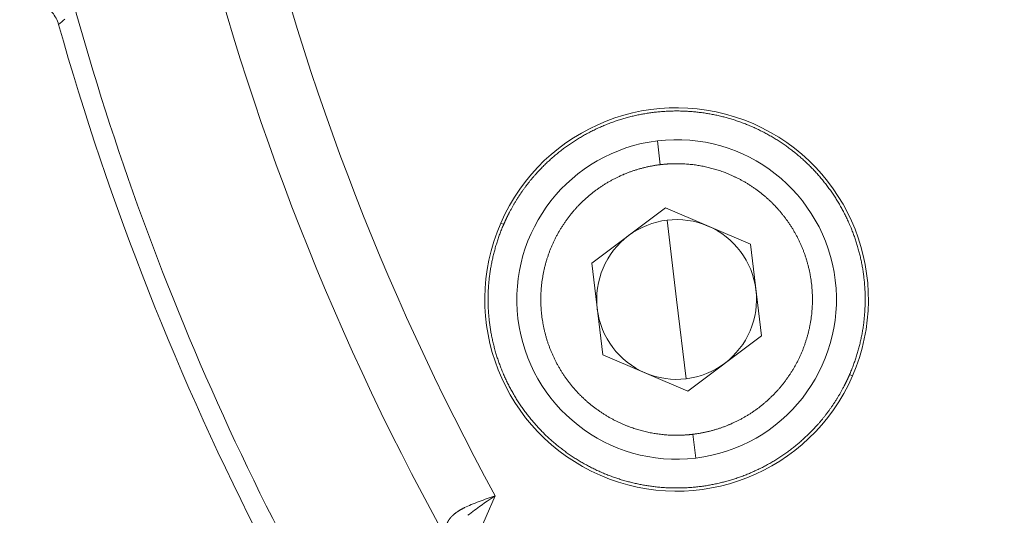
# Model space of a CAD drawing. Header units: millimetres. Extents: x 5437 to 18441, y -4466 to 3128.
# Tile 93 of 256: x 8410 to 8441, y -2816 to -2801. Entities that reach past the tile are written whole.
import ezdxf

# ---------------------------------------------------------------- set-up
doc = ezdxf.new("R2010")
doc.units = ezdxf.units.MM
doc.layers.add('1', color=7, linetype='Continuous', true_color=0xffffff)
doc.dimstyles.get("Standard").update_dxf_attribs({"dimtxt": 0.18, "dimasz": 0.18, "dimexe": 0.18, "dimexo": 0.0625, "dimgap": 0.09, "dimtad": 0, "dimtih": 1, "dimtoh": 1, "dimdec": 4, "dimzin": 0, "dimdsep": 46, "dimtxsty": 'Standard', "dimcen": 0.09, "dimadec": 0, "dimazin": 0, "dimtfac": 1, "dimtdec": 4, "dimtofl": 0, "dimtmove": 0, "dimatfit": 3, "dimfxl": 1, "dimtolj": 1, "dimtzin": 0, "dimarcsym": 0})

# ---------------------------------------------------------------- blocks, each defined once
blk = doc.blocks.new('*D53')
at = {"color": 0, "lineweight": -2, "transparency": 16777216}
for p, q in [((10989.431, -2154.415), (10692.917, -2240.821)), ((11069.431, -2154.415), (10989.431, -2154.415)), ((8443.39, -2896.322), (8443.57, -2896.322)), ((8443.48, -2896.412), (8443.48, -2896.232))]:
    blk.add_line(p, q, dxfattribs=at)
at = {"color": 0, "lineweight": 20, "transparency": 16777216}
blk.add_solid([(10689.187, -2228.02), (10696.648, -2253.622), (10616.112, -2263.203)], dxfattribs=at)
at = {"layer": 'Defpoints', "color": 0, "lineweight": 20, "transparency": 16777216}
for p in [(10616.112, -2263.203), (6270.848, -3529.44)]:
    blk.add_point(p, dxfattribs=at)
at = {"color": 0, "lineweight": 20, "transparency": 16777216, "insert": (11249.521, -2154.415), "char_height": 80, "attachment_point": 5}
blk.add_mtext('\\A1;R2260', dxfattribs=at)
blk = doc.blocks.new('*D54')
at = {"color": 0, "lineweight": -2, "transparency": 16777216}
blk.add_line((7492.685, -2896.322), (7463.516, -2896.322), dxfattribs=at)
at = {"color": 0, "lineweight": -3, "transparency": 16777216}
for start, end in [(14.724706, 87.329624), (101.590205, 175.275294)]:
    blk.add_arc((8434.119, -2896.322), 970.423, start, end, dxfattribs=at)
at = {"color": 0, "lineweight": 20, "transparency": 16777216}
for points in [[(9385.695, -2646.81), (9359.647, -2652.519), (9389.799, -2727.809)], [(7480.316, -2816.939), (7453.672, -2815.84), (7463.696, -2896.322)]]:
    blk.add_solid(points, dxfattribs=at)
at = {"layer": 'Defpoints', "color": 0, "lineweight": 20, "transparency": 16777216}
for p in [(7900.863, -2085.545), (10671.817, -2501.755), (7492.748, -2896.322), (7740.501, -2896.322), (8434.119, -2896.322)]:
    blk.add_point(p, dxfattribs=at)
at = {"color": 0, "lineweight": 20, "transparency": 16777216, "insert": (8359.241, -1928.792), "char_height": 80, "attachment_point": 5}
blk.add_mtext('\\A1;165%%D', dxfattribs=at)

msp = doc.modelspace()

# ---------------------------------------------------------------- linework, layer by layer
at = {"color": 7, "lineweight": 20}
msp.add_arc((8443.47995, -2896.41157), 893, 10.1099821, 350.11198757, dxfattribs=at)
at = {"layer": '1', "color": 0, "lineweight": 20}
for p, q in [((8429.80479, -2804.49592), (8429.89481, -2805.24049)), ((8427.74976, -2808.3269), (8430.05844, -2806.59389)), ((8430.05844, -2806.59389), (8432.71361, -2807.72675)), ((8430.40494, -2809.45977), (8430.10486, -2806.97784)), ((8424.90166, -2807.06939), (8424.99338, -2807.10923)), ((8432.71361, -2807.72675), (8433.06011, -2810.59263)), ((8428.09626, -2811.19278), (8427.74976, -2808.3269)), ((8430.70501, -2811.94169), (8430.40494, -2809.45977)), ((8433.06011, -2810.59263), (8430.75143, -2812.32565)), ((8430.75143, -2812.32565), (8428.09626, -2811.19278)), ((8435.81649, -2811.8103), (8435.90822, -2811.85014)), ((8431.00509, -2814.42362), (8430.91506, -2813.67904)), ((8424.72622, -2815.60154), (8422.78445, -2820.072))]:
    msp.add_line(p, q, dxfattribs=at)
for centre, radius, start, end in [((8495.27522, -2777.08546), 80.37817, 177.1856145, 208.6322405), ((8495.27522, -2777.08546), 82.36106, 177.5117355, 208.8132012), ((8495.27522, -2777.08546), 86.87162, 192.1545568, 210.9649755), ((8495.27522, -2777.08546), 87.5, 195.7585582, 207.2857271), ((8430.40494, -2809.45977), 6, 336.52205, 156.52205), ((8430.40494, -2809.45977), 5, 96.893839, 276.893839), ((8430.40494, -2809.45977), 5, 276.893839, 96.893839), ((8430.40494, -2809.45977), 2.5, 96.893839, 126.893839), ((8430.40494, -2809.45977), 2.5, 66.893839, 96.893839), ((8430.40494, -2809.45977), 6, 156.52205, 336.52205), ((8430.40494, -2809.45977), 2.5, 6.893839, 66.893839), ((8430.40494, -2809.45977), 2.5, 126.893839, 186.893839), ((8430.40494, -2809.45977), 2.5, 306.893839, 6.893839), ((8430.40494, -2809.45977), 2.5, 186.893839, 246.893839), ((8430.40494, -2809.45977), 2.5, 276.893839, 306.893839), ((8430.40494, -2809.45977), 2.5, 246.893839, 276.893839)]:
    msp.add_arc(centre, radius, start, end, dxfattribs=at)
for points, degree, knots in [([(8411.06384, -2800.84874), (8411.04481, -2800.78146), (8411.01869, -2800.71619), (8410.95343, -2800.5925), (8410.91429, -2800.5341), (8410.82471, -2800.42672), (8410.77427, -2800.37774), (8410.66429, -2800.29137), (8410.60476, -2800.25397), (8410.54198, -2800.22318)], 3, [0, 0, 0, 0, 0.25, 0.25, 0.5, 0.5, 0.75, 0.75, 1, 1, 1, 1]), ([(8435.8165, -2811.8103), (8436.05353, -2811.26459), (8436.22178, -2810.68899), (8436.3162, -2810.09504), (8436.3533, -2808.89625), (8436.09175, -2807.72576), (8435.88747, -2807.16011), (8435.34079, -2806.09258), (8434.5463, -2805.19412), (8434.09416, -2804.79755), (8433.09977, -2804.12699), (8431.97007, -2803.72418), (8431.38261, -2803.5954), (8430.18801, -2803.48871), (8429.00429, -2803.68181), (8428.42773, -2803.85287), (8427.33024, -2804.3366), (8426.38713, -2805.07755), (8425.96496, -2805.50588), (8425.51753, -2806.09269), (8425.16831, -2806.73653), (8425.10633, -2806.85919), (8425.04802, -2806.98342), (8424.99338, -2807.10923)], 5, [0, 0, 0, 0, 0, 0, 0.16049965, 0.16049965, 0.16049965, 0.3209993, 0.3209993, 0.3209993, 0.48149895, 0.48149895, 0.48149895, 0.6419986, 0.6419986, 0.6419986, 0.80249825, 0.80249825, 0.80249825, 0.96299789, 0.96299789, 0.96299789, 1, 1, 1, 1, 1, 1]), ([(8429.89481, -2805.24049), (8429.49375, -2805.28898), (8429.09846, -2805.38512), (8428.71646, -2805.52802), (8427.99377, -2805.90181), (8427.37878, -2806.43454), (8427.10451, -2806.73639), (8426.63295, -2807.39944), (8426.32989, -2808.15453), (8426.22414, -2808.54843), (8426.10824, -2809.35377), (8426.18429, -2810.16385), (8426.27049, -2810.56248), (8426.53595, -2811.3316), (8426.97424, -2812.01709), (8427.2333, -2812.3321), (8427.82127, -2812.89451), (8428.52465, -2813.30348), (8428.89914, -2813.46503), (8429.5272, -2813.65103), (8430.17627, -2813.71437), (8430.42354, -2813.72047), (8430.67037, -2813.70862), (8430.91506, -2813.67904)], 5, [0, 0, 0, 0, 0, 0, 0.15128329, 0.15128329, 0.15128329, 0.30256658, 0.30256658, 0.30256658, 0.45384987, 0.45384987, 0.45384987, 0.60513315, 0.60513315, 0.60513315, 0.75641644, 0.75641644, 0.75641644, 0.90769973, 0.90769973, 0.90769973, 1, 1, 1, 1, 1, 1]), ([(8430.91506, -2813.67904), (8431.31612, -2813.63055), (8431.71141, -2813.53441), (8432.09341, -2813.39151), (8432.81611, -2813.01772), (8433.43109, -2812.48499), (8433.70536, -2812.18314), (8434.17692, -2811.52009), (8434.47998, -2810.765), (8434.58573, -2810.3711), (8434.70163, -2809.56576), (8434.62558, -2808.75569), (8434.53938, -2808.35705), (8434.27392, -2807.58794), (8433.83563, -2806.90244), (8433.57657, -2806.58743), (8432.98861, -2806.02503), (8432.28522, -2805.61606), (8431.91074, -2805.4545), (8431.28267, -2805.26851), (8430.6336, -2805.20516), (8430.38633, -2805.19906), (8430.1395, -2805.21091), (8429.89481, -2805.24049)], 5, [0, 0, 0, 0, 0, 0, 0.15128329, 0.15128329, 0.15128329, 0.30256658, 0.30256658, 0.30256658, 0.45384987, 0.45384987, 0.45384987, 0.60513315, 0.60513315, 0.60513315, 0.75641644, 0.75641644, 0.75641644, 0.90769973, 0.90769973, 0.90769973, 1, 1, 1, 1, 1, 1]), ([(8424.99338, -2807.10923), (8424.75634, -2807.65495), (8424.5881, -2808.23054), (8424.49367, -2808.82449), (8424.45657, -2810.02328), (8424.71812, -2811.19377), (8424.9224, -2811.75942), (8425.46908, -2812.82695), (8426.26358, -2813.72541), (8426.71571, -2814.12198), (8427.71011, -2814.79254), (8428.8398, -2815.19535), (8429.42726, -2815.32413), (8430.62187, -2815.43083), (8431.80558, -2815.23773), (8432.38215, -2815.06666), (8433.47963, -2814.58293), (8434.42274, -2813.84199), (8434.84491, -2813.41365), (8435.29234, -2812.82684), (8435.64156, -2812.183), (8435.70355, -2812.06034), (8435.76185, -2811.93611), (8435.8165, -2811.8103)], 5, [0, 0, 0, 0, 0, 0, 0.16049965, 0.16049965, 0.16049965, 0.3209993, 0.3209993, 0.3209993, 0.48149895, 0.48149895, 0.48149895, 0.6419986, 0.6419986, 0.6419986, 0.80249825, 0.80249825, 0.80249825, 0.96299789, 0.96299789, 0.96299789, 1, 1, 1, 1, 1, 1]), ([(8423.21887, -2816.48105), (8423.22014, -2816.47751), (8423.2227, -2816.47042), (8423.22682, -2816.45988), (8423.23116, -2816.44937), (8423.23573, -2816.43892), (8423.24055, -2816.42851), (8423.2456, -2816.41815), (8423.25089, -2816.40784), (8423.25642, -2816.39757), (8423.2622, -2816.38734), (8423.26821, -2816.37716), (8423.27447, -2816.36703), (8423.28098, -2816.35693), (8423.28773, -2816.34688), (8423.29473, -2816.33687), (8423.30197, -2816.32691), (8423.30947, -2816.31698), (8423.31722, -2816.30709), (8423.32522, -2816.29724), (8423.33348, -2816.28743), (8423.34198, -2816.27765), (8423.35075, -2816.26792), (8423.35976, -2816.25822), (8423.36904, -2816.24855), (8423.37857, -2816.23893), (8423.38836, -2816.22934), (8423.39841, -2816.21978), (8423.40872, -2816.21026), (8423.41929, -2816.20077), (8423.43012, -2816.19131), (8423.44121, -2816.18189), (8423.45257, -2816.1725), (8423.46419, -2816.16314), (8423.47607, -2816.15382), (8423.48821, -2816.14452), (8423.50062, -2816.13526), (8423.51329, -2816.12603), (8423.52623, -2816.11683), (8423.53943, -2816.10766), (8423.5529, -2816.09852), (8423.56664, -2816.08942), (8423.58064, -2816.08034), (8423.5949, -2816.07129), (8423.60943, -2816.06227), (8423.62423, -2816.05328), (8423.63929, -2816.04432), (8423.65462, -2816.0354), (8423.67021, -2816.0265), (8423.68607, -2816.01763), (8423.70219, -2816.00879), (8423.71857, -2815.99998), (8423.73522, -2815.9912), (8423.75212, -2815.98245), (8423.76357, -2815.97666), (8423.76931, -2815.97376)], 3, [0, 0, 0, 0, 0.01744294, 0.03491541, 0.05241907, 0.06995552, 0.08752639, 0.10513329, 0.1227778, 0.14046151, 0.15818601, 0.17595284, 0.19376357, 0.21161973, 0.22952286, 0.24747447, 0.26547606, 0.28352912, 0.30163514, 0.31979558, 0.33801188, 0.35628549, 0.37461782, 0.39301029, 0.41146429, 0.42998121, 0.4485624, 0.46720922, 0.485923, 0.50470507, 0.52355672, 0.54247926, 0.56147395, 0.58054206, 0.59968484, 0.6189035, 0.63819927, 0.65757334, 0.67702689, 0.6965611, 0.71617712, 0.73587608, 0.75565911, 0.77552731, 0.79548177, 0.81552356, 0.83565376, 0.8558734, 0.87618352, 0.89658512, 0.91707922, 0.93766679, 0.95834881, 0.97912623, 1, 1, 1, 1]), ([(8424.28725, -2815.90613), (8424.21482, -2815.95592), (8424.14389, -2816.00636), (8424.00647, -2816.10916), (8423.93998, -2816.16153), (8423.87635, -2816.21513)], 3, [0, 0, 0, 0, 0.5, 0.5, 1, 1, 1, 1])]:
    msp.add_open_spline(points, degree=degree, knots=knots, dxfattribs=at)
for points in [[(8411.2626, -2800.68462), (8411.19632, -2800.73932), (8411.13007, -2800.79402), (8411.06384, -2800.84874)], [(8424.2236, -2815.78013), (8424.30557, -2815.75145), (8424.47222, -2815.69251), (8424.64156, -2815.63189), (8424.72622, -2815.60154)], [(8424.72622, -2815.60154), (8424.64297, -2815.65857), (8424.55973, -2815.7156), (8424.47748, -2815.77306)], [(8423.76931, -2815.97376), (8423.83538, -2815.94352), (8423.90383, -2815.91196), (8423.97413, -2815.87939)], [(8423.97413, -2815.87939), (8424.05524, -2815.84746), (8424.13865, -2815.81423), (8424.2236, -2815.78013)], [(8424.47748, -2815.77306), (8424.4133, -2815.81709), (8424.34974, -2815.86137), (8424.28725, -2815.90613)]]:
    msp.add_open_spline(points, degree=3, dxfattribs=at)

# ---------------------------------------------------------------- dimensions: what is measured, and where the dimension line sits
at = {"color": 0, "lineweight": 20}
dim = msp.add_angular_dim_2l(base=(7900.86303, -2085.54536), line1=((8434.11893, -2896.32157), (10671.81706, -2501.75501)), line2=((7740.5009, -2896.32157), (7492.74781, -2896.32157)), text='165%%D', dimstyle='Standard', override={"dimtxt": 80, "dimasz": 80, "dimlwd": 65533}, dxfattribs=at)
dim.commit()
dim.dimension.update_dxf_attribs({"geometry": '*D54', "text_midpoint": (8359.2409, -1928.79214), "dimtype": 162})
dim = msp.add_diameter_dim_2p(p1=(6270.84796, -3529.44022), p2=(10616.11195, -2263.20291), text='R2260', dimstyle='Standard', override={"dimtxt": 80, "dimasz": 80, "dimdec": 0}, dxfattribs=at)
dim.commit()
dim.dimension.update_dxf_attribs({"geometry": '*D53', "text_midpoint": (11249.52071, -2154.41547), "dimtype": 163})

doc.saveas('drawing.dxf')
